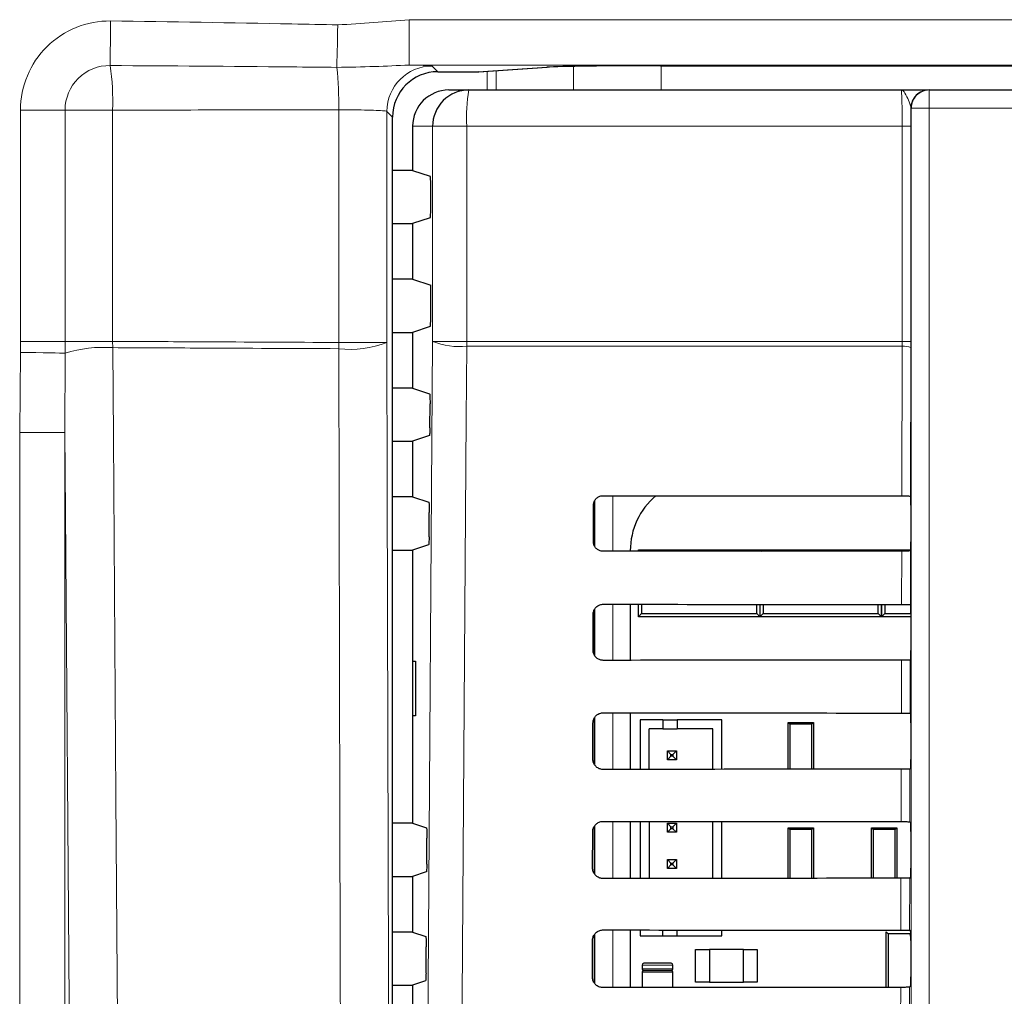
# Paper-space layout 'Blatt3' of a CAD drawing. Header units: millimetres. Extents: x 5 to 418, y 2 to 292.
# Tile 28 of 50: x 97 to 110, y 182 to 195. Entities that reach past the tile are written whole.
import ezdxf

# ---------------------------------------------------------------- set-up
doc = ezdxf.new("R2010")
doc.units = ezdxf.units.MM

psp = doc.layouts.new('Blatt3')

# ---------------------------------------------------------------- linework, layer by layer
at = {"color": 7, "linetype": 'Continuous', "lineweight": 18}
for p, q in [((101.9328, 195.484), (117.2997, 195.484)), ((101.9328, 194.8591), (101.9328, 195.484)), ((117.2997, 194.8591), (101.9328, 194.8591)), ((102.2493, 194.8449), (102.327, 194.7673)), ((102.8834, 194.7673), (103.8267, 194.8287)), ((102.8915, 194.7675), (102.8834, 194.7673)), ((103.0084, 194.5151), (103.0084, 194.7751)), ((103.1291, 194.783), (103.1291, 194.5151)), ((104.1958, 194.5151), (104.1958, 194.8405)), ((105.4032, 194.8498), (105.4032, 194.5151)), ((109.1, 194.5151), (109.1, 194.2651)), ((96.5733, 191.0494), (96.5733, 194.2378)), ((97.1878, 194.2378), (96.5733, 194.2378)), ((97.1878, 194.2378), (97.1878, 191.0494)), ((97.8438, 194.2378), (97.1878, 194.2378)), ((97.8438, 194.2378), (97.8438, 191.0494)), ((100.9604, 191.0348), (100.9604, 194.2414)), ((101.6244, 194.22), (101.6244, 191.0348)), ((101.7021, 194.1424), (101.6244, 194.22)), ((108.85, 194.2651), (108.8475, 194.2651)), ((108.85, 173.348), (108.85, 194.2651)), ((108.85, 194.2651), (109.1, 194.2651)), ((109.1, 194.2651), (109.1, 173.348)), ((124.8586, 194.2651), (109.1, 194.2651)), ((102.2542, 194.0151), (101.9793, 194.0151)), ((102.2542, 191.0484), (102.2542, 194.0151)), ((102.725, 194.0151), (102.2542, 194.0151)), ((108.7275, 194.0151), (102.725, 194.0151)), ((102.725, 194.0151), (102.725, 191.0484)), ((108.8484, 194.0151), (108.7275, 194.0151)), ((108.7275, 191.0484), (108.7275, 194.0151)), ((108.8484, 194.0151), (108.8484, 191.0484)), ((96.572, 190.8982), (96.5733, 191.0494)), ((97.1878, 191.0494), (96.5733, 191.0494)), ((97.1878, 191.0494), (97.1875, 190.8876)), ((97.8438, 191.0494), (97.1878, 191.0494)), ((97.8444, 190.9632), (97.8438, 191.0494)), ((101.6244, 191.0348), (100.9604, 191.0348)), ((102.725, 191.0484), (102.2542, 191.0484)), ((102.725, 191.0484), (108.7275, 191.0484)), ((108.7274, 190.9821), (102.7252, 190.9821)), ((108.7226, 188.9193), (108.7274, 190.9821)), ((108.7274, 190.9821), (108.7275, 191.0484)), ((108.8484, 191.0484), (108.7275, 191.0484)), ((108.8483, 190.9655), (108.8435, 188.917)), ((96.5626, 189.7928), (96.572, 190.8982)), ((97.1875, 190.8876), (97.1867, 189.7928)), ((96.5626, 137.5943), (96.5626, 189.7928)), ((97.1867, 189.7928), (96.5626, 189.7928)), ((97.1867, 189.7928), (97.1867, 137.5943)), ((104.4903, 188.2227), (104.4903, 188.8556)), ((104.7402, 188.9221), (104.7402, 188.1562)), ((108.7191, 187.4228), (108.7208, 188.1591)), ((108.8417, 188.1612), (108.84, 187.4206)), ((104.4903, 186.7166), (104.4903, 187.3614)), ((104.7402, 187.4256), (104.7402, 186.6527)), ((108.7156, 185.9263), (108.7173, 186.6555)), ((108.8382, 186.6577), (108.8365, 185.9241)), ((104.4903, 185.2105), (104.4903, 185.8672)), ((104.7402, 185.9291), (104.7402, 185.1492)), ((108.7121, 184.4298), (108.7138, 185.152)), ((108.8347, 185.1542), (108.833, 184.4276)), ((104.4903, 183.7043), (104.4903, 184.3729)), ((104.7402, 184.4326), (104.7402, 183.6456)), ((108.7086, 182.9333), (108.7103, 183.6485)), ((108.8312, 183.6507), (108.8295, 182.9311)), ((104.4903, 182.198), (104.4903, 182.8785)), ((104.7402, 182.9361), (104.7402, 182.1421)), ((105.1418, 182.4526), (105.5668, 182.4526)), ((105.5668, 182.4026), (105.1418, 182.4026)), ((105.1418, 182.3526), (105.5668, 182.3526)), ((108.7051, 181.4368), (108.7068, 182.145)), ((108.8277, 182.1472), (108.826, 181.4346))]:
    psp.add_line(p, q, dxfattribs=at)
at = {"color": 7, "linetype": 'Continuous', "lineweight": 25}
for p, q in [((102.327, 194.7673), (102.8834, 194.7673)), ((102.8915, 194.7675), (103.8348, 194.829)), ((103.8348, 194.829), (103.8267, 194.8287)), ((105.3963, 194.8498), (127.0575, 194.8498)), ((102.48, 194.5151), (102.7535, 194.5151)), ((102.7535, 194.5151), (108.7125, 194.5151)), ((109.0974, 194.5151), (109.1, 194.5151)), ((109.1, 194.5151), (124.8586, 194.5151)), ((101.7021, 142.0627), (101.7021, 194.1424)), ((101.9793, 194.0151), (101.9793, 193.4063)), ((101.9793, 193.4063), (101.7021, 193.4063)), ((101.9793, 193.4063), (102.2218, 193.3256)), ((102.2282, 192.8795), (102.2282, 193.2006)), ((102.2218, 192.7546), (101.9793, 192.6738)), ((101.7021, 192.6738), (101.9793, 192.6738)), ((101.9793, 192.6738), (101.9793, 191.9063)), ((101.9793, 191.9063), (101.7021, 191.9063)), ((101.9793, 191.9063), (102.2282, 191.8234)), ((102.2282, 191.3795), (102.2282, 191.8234)), ((102.2218, 191.2546), (101.9793, 191.1738)), ((101.7021, 191.1738), (101.9793, 191.1738)), ((101.9793, 191.1738), (101.9793, 190.4063)), ((108.8484, 191.0484), (108.8483, 190.9655)), ((101.9793, 190.4063), (101.7021, 190.4063)), ((101.9793, 190.4063), (102.2122, 190.3287)), ((102.2163, 189.859), (102.2186, 190.1872)), ((102.2099, 189.7506), (101.9793, 189.6738)), ((101.7021, 189.6738), (101.9793, 189.6738)), ((101.9793, 189.6738), (101.9793, 188.9063)), ((101.9793, 188.9063), (101.7021, 188.9063)), ((101.9793, 188.9063), (102.2017, 188.8323)), ((104.4705, 188.2901), (104.4717, 188.7901)), ((104.4793, 188.8279), (104.4793, 188.2469)), ((108.8433, 188.9172), (108.8435, 188.917)), ((108.8456, 188.7922), (108.8456, 188.2879)), ((102.2057, 188.3555), (102.2081, 188.6907)), ((102.1993, 188.2471), (101.9793, 188.1738)), ((101.7021, 188.1738), (101.9793, 188.1738)), ((101.9793, 188.1738), (101.9793, 184.4063)), ((104.9798, 188.1651), (104.9798, 188.1564)), ((105.0918, 188.1776), (105.1128, 188.1565)), ((105.0918, 188.1776), (105.5418, 188.1776)), ((105.0918, 188.1565), (105.0918, 188.1776)), ((105.5418, 188.1776), (106.3168, 188.1776)), ((106.3168, 188.1776), (106.7668, 188.1776)), ((106.747, 188.1578), (106.7668, 188.1776)), ((106.7668, 188.1776), (106.7668, 188.1578)), ((106.7668, 188.1776), (106.7865, 188.1578)), ((106.7668, 188.1776), (107.2168, 188.1776)), ((107.2168, 188.1776), (107.9918, 188.1776)), ((107.9918, 188.1776), (108.4418, 188.1776)), ((108.4231, 188.1589), (108.4418, 188.1776)), ((108.4418, 188.1776), (108.4604, 188.1589)), ((108.4418, 188.1776), (108.8444, 188.1776)), ((108.4418, 188.1589), (108.4418, 188.1776)), ((108.4418, 188.1776), (108.4418, 188.1589)), ((108.8434, 188.1629), (108.8417, 188.1612)), ((104.4793, 187.3393), (104.4793, 186.7337)), ((104.9798, 187.4254), (104.9798, 186.6529)), ((105.0918, 187.2526), (105.0918, 187.4253)), ((105.1359, 187.2966), (105.0918, 187.2526)), ((105.1359, 187.4253), (105.1359, 187.2966)), ((105.1359, 187.2966), (106.7227, 187.2966)), ((106.7227, 187.2966), (106.7227, 187.4241)), ((106.7668, 187.2526), (106.7227, 187.2966)), ((106.7668, 187.424), (106.7668, 187.2526)), ((106.8109, 187.2966), (106.7668, 187.2526)), ((106.8109, 187.424), (106.8109, 187.2966)), ((106.8109, 187.2966), (108.3977, 187.2966)), ((108.3977, 187.2966), (108.3977, 187.423)), ((108.4418, 187.2526), (108.3977, 187.2966)), ((108.4418, 187.2526), (108.4418, 187.4229)), ((108.4418, 187.4229), (108.4418, 187.2526)), ((108.4859, 187.2966), (108.4418, 187.2526)), ((108.4859, 187.4229), (108.4859, 187.2966)), ((108.4859, 187.2966), (108.8456, 187.2966)), ((108.84, 187.4206), (108.8434, 187.4172)), ((104.467, 186.7901), (104.4682, 187.2901)), ((105.8168, 187.2526), (105.0918, 187.2526)), ((106.0418, 187.2526), (105.8168, 187.2526)), ((106.7668, 187.2526), (106.0418, 187.2526)), ((107.4918, 187.2526), (106.7668, 187.2526)), ((107.7168, 187.2526), (107.4918, 187.2526)), ((108.4418, 187.2526), (107.7168, 187.2526)), ((108.8456, 187.2526), (108.4418, 187.2526)), ((108.8456, 187.2922), (108.8456, 186.7879)), ((101.9806, 186.6401), (102.0186, 186.6407)), ((101.9806, 185.89), (101.9806, 186.6401)), ((102.0186, 186.6407), (102.0186, 185.8894)), ((108.8434, 186.6629), (108.8382, 186.6577)), ((102.0186, 185.8894), (101.9806, 185.89)), ((104.4793, 185.8503), (104.4793, 185.2267)), ((104.9798, 185.9289), (104.9798, 185.1494)), ((105.1151, 185.832), (105.1151, 185.1495)), ((105.4276, 185.832), (105.1151, 185.832)), ((105.4276, 185.832), (105.4276, 185.707)), ((105.4276, 185.832), (105.6276, 185.832)), ((105.6276, 185.832), (105.6276, 185.707)), ((106.2401, 185.832), (105.6276, 185.832)), ((106.2401, 185.1504), (106.2401, 185.832)), ((108.8365, 185.9241), (108.8434, 185.9172)), ((104.4635, 185.2901), (104.4647, 185.7901)), ((105.4276, 185.707), (105.2401, 185.707)), ((105.2401, 185.1496), (105.2401, 185.707)), ((105.4276, 185.707), (105.6276, 185.707)), ((106.1151, 185.707), (105.6276, 185.707)), ((106.1151, 185.1503), (106.1151, 185.707)), ((107.1785, 185.7708), (107.1543, 185.7951)), ((107.1543, 185.7951), (107.5043, 185.7951)), ((107.1543, 185.151), (107.1543, 185.7951)), ((107.48, 185.7708), (107.1785, 185.7708)), ((107.1785, 185.7708), (107.1785, 185.1511)), ((107.5043, 185.7951), (107.48, 185.7708)), ((107.48, 185.1513), (107.48, 185.7708)), ((107.5043, 185.7951), (107.5043, 185.1513)), ((108.8456, 185.7922), (108.8456, 185.2879)), ((105.4901, 185.282), (105.4901, 185.407)), ((105.4901, 185.407), (105.5401, 185.357)), ((105.4901, 185.407), (105.6151, 185.407)), ((105.6151, 185.407), (105.5651, 185.357)), ((105.6151, 185.407), (105.6151, 185.282)), ((105.4901, 185.282), (105.5401, 185.332)), ((105.6151, 185.282), (105.4901, 185.282)), ((105.5401, 185.332), (105.5401, 185.357)), ((105.5401, 185.357), (105.5651, 185.357)), ((105.5651, 185.332), (105.5401, 185.332)), ((105.5651, 185.357), (105.5651, 185.332)), ((105.6151, 185.282), (105.5651, 185.332)), ((108.8434, 185.1629), (108.8347, 185.1542)), ((101.9793, 184.4063), (101.7021, 184.4063)), ((101.9793, 184.4063), (102.1701, 184.3428)), ((104.4793, 184.3587), (104.4793, 183.7206)), ((104.9798, 184.4324), (104.9798, 183.6459)), ((105.1151, 184.4323), (105.1151, 183.646)), ((105.2401, 184.4322), (105.2401, 183.6461)), ((105.4901, 184.407), (105.5401, 184.357)), ((105.4901, 184.282), (105.4901, 184.407)), ((105.4901, 184.407), (105.6151, 184.407)), ((105.4901, 184.282), (105.5401, 184.332)), ((105.5401, 184.357), (105.5651, 184.357)), ((105.5401, 184.332), (105.5401, 184.357)), ((105.5651, 184.332), (105.5401, 184.332)), ((105.6151, 184.407), (105.5651, 184.357)), ((105.5651, 184.357), (105.5651, 184.332)), ((105.6151, 184.282), (105.5651, 184.332)), ((105.6151, 184.407), (105.6151, 184.282)), ((106.1151, 183.6468), (106.1151, 184.4315)), ((106.2401, 183.6469), (106.2401, 184.4314)), ((107.1543, 183.6475), (107.1543, 184.3451)), ((107.1785, 184.3208), (107.1543, 184.3451)), ((107.1543, 184.3451), (107.5043, 184.3451)), ((107.1785, 184.3208), (107.1785, 183.6475)), ((107.48, 184.3208), (107.1785, 184.3208)), ((107.5043, 184.3451), (107.48, 184.3208)), ((107.48, 183.6477), (107.48, 184.3208)), ((107.5043, 184.3451), (107.5043, 183.6478)), ((108.3043, 183.6483), (108.3043, 184.3451)), ((108.3285, 184.3208), (108.3043, 184.3451)), ((108.3043, 184.3451), (108.6543, 184.3451)), ((108.3285, 184.3208), (108.3285, 183.6483)), ((108.63, 184.3208), (108.3285, 184.3208)), ((108.6543, 184.3451), (108.63, 184.3208)), ((108.63, 183.6485), (108.63, 184.3208)), ((108.6543, 184.3451), (108.6543, 183.6485)), ((108.833, 184.4276), (108.8434, 184.4172)), ((102.174, 183.8449), (102.1765, 184.2012)), ((104.46, 183.7901), (104.4611, 184.2901)), ((105.6151, 184.282), (105.4901, 184.282)), ((108.8456, 184.2922), (108.8456, 183.7879)), ((105.4901, 183.907), (105.5401, 183.857)), ((105.4901, 183.782), (105.4901, 183.907)), ((105.4901, 183.907), (105.6151, 183.907)), ((105.6151, 183.907), (105.5651, 183.857)), ((105.6151, 183.907), (105.6151, 183.782)), ((105.4901, 183.782), (105.5401, 183.832)), ((105.6151, 183.782), (105.4901, 183.782)), ((105.5401, 183.832), (105.5401, 183.857)), ((105.5401, 183.857), (105.5651, 183.857)), ((105.5651, 183.832), (105.5401, 183.832)), ((105.5651, 183.857), (105.5651, 183.832)), ((105.6151, 183.782), (105.5651, 183.832)), ((101.7021, 183.6738), (101.9793, 183.6738)), ((102.1675, 183.7365), (101.9793, 183.6738)), ((101.9793, 183.6738), (101.9793, 182.9063)), ((108.8434, 183.6629), (108.8312, 183.6507)), ((101.9793, 182.9063), (101.7021, 182.9063)), ((101.9793, 182.9063), (102.1595, 182.8463)), ((104.4793, 182.8645), (104.4793, 182.2145)), ((104.9798, 182.9359), (104.9798, 182.1423)), ((105.1151, 182.9358), (105.1151, 182.857)), ((105.1151, 182.857), (105.4276, 182.857)), ((105.4276, 182.857), (105.4276, 182.9356)), ((105.4276, 182.857), (105.6276, 182.857)), ((105.6276, 182.857), (105.6276, 182.9354)), ((105.6276, 182.857), (106.2401, 182.857)), ((106.2401, 182.857), (106.2401, 182.9349)), ((108.5043, 182.9088), (108.5318, 182.8813)), ((108.5043, 182.1449), (108.5043, 182.9088)), ((108.8393, 182.8813), (108.5318, 182.8813)), ((108.5318, 182.8813), (108.5318, 182.1449)), ((108.8295, 182.9311), (108.8434, 182.9172)), ((108.8454, 182.8367), (108.8393, 182.8813)), ((108.8399, 182.8958), (108.8446, 182.8958)), ((102.1634, 182.3414), (102.1659, 182.7047)), ((104.4565, 182.2901), (104.4576, 182.7901)), ((108.8456, 182.7922), (108.8456, 182.2879)), ((105.8793, 182.6651), (106.0693, 182.6651)), ((105.8793, 182.2151), (105.8793, 182.6651)), ((106.0693, 182.6651), (106.0693, 182.2151)), ((106.5393, 182.6651), (106.0693, 182.6651)), ((106.5393, 182.6651), (106.7293, 182.6651)), ((106.5393, 182.2151), (106.5393, 182.6651)), ((106.7293, 182.6651), (106.7293, 182.2151)), ((105.1418, 182.4526), (105.1418, 182.4026)), ((105.5418, 182.4776), (105.1668, 182.4776)), ((105.5668, 182.4026), (105.5668, 182.4526)), ((105.1418, 182.3526), (105.1418, 182.1425)), ((105.1668, 182.3776), (105.5418, 182.3776)), ((105.5418, 182.3776), (105.1668, 182.3776)), ((105.5668, 182.1428), (105.5668, 182.3526)), ((101.7021, 182.1738), (101.9793, 182.1738)), ((102.1569, 182.233), (101.9793, 182.1738)), ((101.9793, 182.1738), (101.9793, 181.4063)), ((106.0693, 182.2151), (105.8793, 182.2151)), ((106.0693, 182.2151), (106.5393, 182.2151)), ((106.7293, 182.2151), (106.5393, 182.2151)), ((108.8434, 182.1629), (108.8277, 182.1472))]:
    psp.add_line(p, q, dxfattribs=at)
at = {"color": 7, "linetype": 'Continuous', "lineweight": 18, "flags": 128}
for points in [[(97.8092, 194.8522), (97.8095, 194.8811), (97.81, 194.9276), (97.8107, 194.9902), (97.8116, 195.0671), (97.8126, 195.156), (97.8137, 195.2543), (97.8148, 195.3589), (97.8161, 195.4667)], [(100.9344, 194.8267), (100.9352, 194.8665), (100.9364, 194.9187), (100.9378, 194.9823), (100.9395, 195.0558), (100.9413, 195.1374), (100.9433, 195.2254), (100.9453, 195.3176), (100.9474, 195.4119)], [(97.8444, 190.9632), (97.8534, 189.7252), (97.8896, 184.7729), (97.9257, 179.8206), (97.9734, 173.2868)], [(101.6244, 191.0348), (101.6293, 189.0414), (101.6457, 182.2952), (101.6566, 177.7977), (101.6674, 173.3557)], [(102.1295, 173.3576), (102.1918, 182.1998), (102.2542, 191.0484)], [(102.7252, 190.9821), (102.7182, 189.991), (102.6902, 186.0267), (102.6001, 173.2913)], [(97.1875, 190.8876), (97.1593, 190.8881), (97.1133, 190.8889), (97.0509, 190.89), (96.9738, 190.8913), (96.8846, 190.8928), (96.7858, 190.8945), (96.6805, 190.8963), (96.572, 190.8982)], [(101.0035, 173.2695), (101.0005, 174.5076), (100.9884, 179.4597), (100.9763, 184.4119), (100.9604, 190.9487)], [(97.3075, 173.2006), (97.2766, 177.4516), (97.2438, 181.9491), (97.1947, 188.6955), (97.1867, 189.7928)]]:
    psp.add_lwpolyline(points, dxfattribs=at)
at = {"color": 7, "linetype": 'Continuous', "lineweight": 18}
for centre, radius, start, end in [((97.8023, 194.2378), 1.229, 89.36035, 180), ((97.8023, 194.2378), 0.6145, 89.36035, 180), ((94.3922, 194.3518), 3.4534, 358.10747, 8.33192), ((96.1702, 194.3216), 4.7908, 359.04107, 6.05178), ((102.2495, 194.2198), 0.6251, 90.02039, 179.97961), ((104.9387, 194.1397), 2.2173, 170.25213, 183.22121), ((97.7182, 189.1676), 1.8001, 85.98018, 107.14795), ((110.8571, 190.9917), 9.8968, 179.75064, 180.24936), ((101.1242, 192.288), 1.3493, 263.02569, 291.75775), ((102.6304, 192.0147), 1.037, 248.72704, 275.24736), ((111.4526, 191.0484), 8.7276, 180.00001, 180.43534), ((108.7551, 190.7348), 0.2488, 67.99705, 96.38667)]:
    psp.add_arc(centre, radius, start, end, dxfattribs=at)
at = {"color": 7, "linetype": 'Continuous', "lineweight": 25}
for centre, radius, start, end in [((102.8834, 194.8923), 0.125, 270, 273.72716), ((102.7538, 194.0154), 0.4997, 90.03921, 180.03929), ((109.0974, 194.2651), 0.25, 90.00443, 180.00454), ((109.1, 194.2651), 0.25, 90.00431, 180.00466), ((105.971, 188.1651), 0.9913, 130.24926, 180), ((109.0043, 182.8813), 0.165, 174.94204, 180), ((105.1668, 182.4526), 0.025, 90, 180), ((105.5418, 182.4526), 0.025, 0, 90), ((105.1668, 182.4026), 0.025, 180, 270), ((105.1668, 182.3526), 0.025, 90, 180), ((105.5418, 182.4026), 0.025, 270, 0), ((105.5418, 182.3526), 0.025, 0, 90)]:
    psp.add_arc(centre, radius, start, end, dxfattribs=at)
for centre, major_axis, ratio, start_param, end_param in [((102.3272, 194.1421), (0.4421, -0.4421), 0.9995737, 2.3563468, 3.9268385), ((105.3963, 194.8214), (1.625, 0), 0.0174551, 1.5707963, 2.8797933), ((102.48, 194.0151), (-0.5007, 0), 0.9986295, 4.712389, 6.2831853), ((102.2217, 193.2006), (0, 0.125), 0.0524078, 4.712389, 6.265732), ((102.2217, 192.8795), (0, 0.125), 0.0524078, 3.1590459, 4.712389), ((102.2217, 191.3795), (0, 0.125), 0.0524078, 3.1590459, 4.712389), ((116.9793, 193.286), (250.3032, 0), 0.0174551, 4.6629288, 4.6793961), ((108.8434, 188.7922), (0, 0.125), 0.0174551, 4.712389, 6.2302814), ((108.8434, 188.2879), (0, 0.125), 0.0174551, 3.1590459, 4.712389), ((116.9793, 183.8145), (249.0359, 0), 0.0174551, 1.6039642, 1.6205084), ((116.9793, 191.786), (250.1025, 0), 0.0174551, 4.662889, 4.6793557), ((108.8434, 187.2922), (0, 0.125), 0.0174551, 4.712389, 6.265732), ((108.8434, 186.7879), (0, 0.125), 0.0174551, 3.1590459, 4.712389), ((116.9793, 182.3145), (248.8352, 0), 0.0174551, 1.6040051, 1.6205486), ((116.9793, 190.286), (249.9018, 0), 0.0174551, 4.6628493, 4.6793152), ((108.8434, 185.7922), (0, 0.125), 0.0174551, 4.712389, 6.265732), ((108.8434, 185.2879), (0, 0.125), 0.0174551, 3.1590459, 4.712389), ((116.9793, 180.8145), (248.6345, 0), 0.0174551, 1.6040461, 1.6205888), ((116.9793, 188.786), (249.7011, 0), 0.0174551, 4.6628094, 4.6792746), ((108.8434, 184.2922), (0, 0.125), 0.0174551, 4.712389, 6.265732), ((108.8434, 183.7879), (0, 0.125), 0.0174551, 3.1590459, 4.712389), ((116.9793, 179.3145), (248.4338, 0), 0.0174551, 1.6040871, 1.620629), ((116.9793, 187.2859), (249.5004, 0), 0.0174551, 4.6627695, 4.6792339), ((108.8434, 182.7922), (0, 0.125), 0.0174551, 4.712389, 6.265732), ((108.8434, 182.2879), (0, 0.125), 0.0174551, 3.1590459, 4.712389), ((116.9793, 177.8145), (248.233, 0), 0.0174551, 1.6041282, 1.6206693)]:
    psp.add_ellipse(centre, major_axis=major_axis, ratio=ratio, start_param=start_param, end_param=end_param, dxfattribs=at)
at = {"color": 7, "linetype": 'Continuous', "lineweight": 18}
for points, knots in [([(97.8161, 195.4667), (98.6493, 195.4547), (99.6932, 195.4397), (100.7369, 195.4166), (100.9474, 195.4119)], [0, 0, 0, 0, 0.798254, 1, 1, 1, 1]), ([(100.9474, 195.4119), (101.1117, 195.4225), (101.4404, 195.4436), (101.7686, 195.4705), (101.9328, 195.484)], [0, 0, 0, 0, 0.4997167, 1, 1, 1, 1]), ([(100.9344, 194.8267), (100.7241, 194.8289), (99.6823, 194.8398), (98.6406, 194.8467), (97.8092, 194.8522)], [0, 0, 0, 0, 0.201872, 1, 1, 1, 1]), ([(101.9328, 194.8591), (101.7737, 194.8516), (101.4514, 194.8364), (101.1081, 194.8299), (100.9344, 194.8267)], [0, 0, 0, 0, 0.4939051, 1, 1, 1, 1]), ([(102.2493, 194.8449), (102.2386, 194.8469), (102.2143, 194.8512), (102.0788, 194.856), (101.9611, 194.8585), (101.9328, 194.8591)], [0, 0, 0, 0, 0.3755754, 0.8498644, 1, 1, 1, 1]), ([(108.7275, 194.0151), (108.7274, 194.0712), (108.727, 194.1835), (108.7244, 194.3333), (108.7206, 194.4463), (108.7164, 194.5065), (108.7136, 194.5126), (108.7125, 194.5151)], [0, 0, 0, 0, 0.2142776, 0.428586, 0.6430683, 0.8578513, 1, 1, 1, 1]), ([(108.8475, 194.2651), (108.8434, 194.2849), (108.8328, 194.3363), (108.7869, 194.4354), (108.748, 194.5023), (108.7221, 194.515), (108.7126, 194.5151), (108.7125, 194.5151)], [0, 0, 0, 0, 0.1745003, 0.4524066, 0.7988414, 0.9964259, 1, 1, 1, 1]), ([(100.9604, 194.2414), (100.4445, 194.2408), (99.4054, 194.2397), (98.3667, 194.2384), (97.8438, 194.2378)], [0, 0, 0, 0, 0.4965475, 1, 1, 1, 1]), ([(101.6244, 194.22), (101.6191, 194.222), (101.607, 194.2263), (101.5166, 194.2326), (101.3657, 194.2378), (101.172, 194.2412), (101.0309, 194.2413), (100.9604, 194.2414)], [0, 0, 0, 0, 0.16530944, 0.37405172, 0.58273356, 0.79137513, 1, 1, 1, 1]), ([(97.8438, 191.0494), (98.2515, 191.0474), (99.2903, 191.0424), (100.3292, 191.0377), (100.9604, 191.0348)], [0, 0, 0, 0, 0.392517, 1, 1, 1, 1]), ([(100.9604, 190.9487), (100.3292, 190.9516), (99.2905, 190.9563), (98.2519, 190.9613), (97.8444, 190.9632)], [0, 0, 0, 0, 0.6076049, 1, 1, 1, 1])]:
    psp.add_open_spline(points, degree=3, knots=knots, dxfattribs=at)
at = {"color": 7, "linetype": 'Continuous', "lineweight": 25}
for points, knots in [([(108.7125, 194.5151), (108.713, 194.5151), (108.7918, 194.5151), (108.9196, 194.5151), (109.0419, 194.5151), (109.0578, 194.5151), (109.0589, 194.5151)], [0, 0, 0, 0, 0.003644, 0.5669853, 0.9718869, 1, 1, 1, 1]), ([(108.8475, 194.2651), (108.8476, 194.2507), (108.8481, 194.1717), (108.8483, 194.0855), (108.8484, 194.0151)], [0, 0, 0, 0, 0.1816823, 1, 1, 1, 1]), ([(102.2122, 190.3287), (102.213, 190.3271), (102.2145, 190.3238), (102.2164, 190.3014), (102.2179, 190.2689), (102.2187, 190.229), (102.2187, 190.201), (102.2186, 190.1872)], [0, 0, 0, 0, 0.2016543, 0.4033241, 0.6044121, 0.8042932, 1, 1, 1, 1]), ([(102.2163, 189.859), (102.2162, 189.8453), (102.2158, 189.8179), (102.2144, 189.7838), (102.2126, 189.7598), (102.211, 189.7514), (102.2101, 189.7507), (102.2099, 189.7506)], [0, 0, 0, 0, 0.2359132, 0.4717958, 0.7085478, 0.9467493, 1, 1, 1, 1]), ([(102.2017, 188.8323), (102.2024, 188.8306), (102.2039, 188.8273), (102.2059, 188.8049), (102.2073, 188.7725), (102.2082, 188.7325), (102.2081, 188.7045), (102.2081, 188.6907)], [0, 0, 0, 0, 0.2016552, 0.4033251, 0.6044164, 0.8042976, 1, 1, 1, 1]), ([(104.4717, 188.7901), (104.4719, 188.7959), (104.4728, 188.8167), (104.4842, 188.8515), (104.5115, 188.8881), (104.5497, 188.9133), (104.5827, 188.9218), (104.601, 188.9222), (104.6043, 188.9222)], [0, 0, 0, 0, 0.0850554, 0.3019916, 0.5196136, 0.7367701, 0.9522337, 1, 1, 1, 1]), ([(108.7226, 188.9193), (108.7365, 188.9193), (108.7644, 188.9192), (108.801, 188.9188), (108.8283, 188.9182), (108.8409, 188.9177), (108.8428, 188.9173), (108.8433, 188.9172)], [0, 0, 0, 0, 0.2252503, 0.4504782, 0.6764555, 0.9039115, 1, 1, 1, 1]), ([(102.2057, 188.3555), (102.2056, 188.3418), (102.2052, 188.3144), (102.2038, 188.2802), (102.202, 188.2563), (102.2004, 188.2479), (102.1995, 188.2472), (102.1993, 188.2471)], [0, 0, 0, 0, 0.2359089, 0.4717832, 0.7085308, 0.9467293, 1, 1, 1, 1]), ([(104.6043, 188.1561), (104.5985, 188.1563), (104.578, 188.1571), (104.5433, 188.168), (104.5067, 188.1946), (104.481, 188.2318), (104.4713, 188.2657), (104.4706, 188.2853), (104.4705, 188.2901)], [0, 0, 0, 0, 0.0819825, 0.2941498, 0.5056506, 0.7175544, 0.931034, 1, 1, 1, 1]), ([(108.8417, 188.1612), (108.8401, 188.161), (108.8368, 188.1605), (108.8142, 188.1598), (108.7815, 188.1593), (108.7481, 188.1591), (108.7275, 188.1591), (108.7208, 188.1591)], [0, 0, 0, 0, 0.2249146, 0.4498619, 0.6736269, 0.8949413, 1, 1, 1, 1]), ([(104.4682, 187.2901), (104.4684, 187.2963), (104.4694, 187.3179), (104.4813, 187.3538), (104.5096, 187.3912), (104.5489, 187.4169), (104.5826, 187.4253), (104.6011, 187.4257), (104.6043, 187.4257)], [0, 0, 0, 0, 0.0885366, 0.3054911, 0.5231181, 0.740262, 0.9556951, 1, 1, 1, 1]), ([(108.7191, 187.4228), (108.733, 187.4228), (108.7609, 187.4227), (108.7975, 187.4223), (108.8247, 187.4217), (108.838, 187.4211), (108.8395, 187.4208), (108.84, 187.4206)], [0, 0, 0, 0, 0.2200116, 0.4399932, 0.6607229, 0.8828815, 1, 1, 1, 1]), ([(104.6043, 186.6526), (104.5982, 186.6528), (104.5768, 186.6537), (104.5411, 186.6651), (104.5036, 186.6926), (104.4774, 186.731), (104.4677, 186.7655), (104.4671, 186.7854), (104.467, 186.7901)], [0, 0, 0, 0, 0.08536103, 0.29750629, 0.50900603, 0.72092246, 0.93443227, 1, 1, 1, 1]), ([(108.8382, 186.6577), (108.8366, 186.6575), (108.8332, 186.657), (108.8107, 186.6563), (108.7779, 186.6558), (108.7446, 186.6556), (108.7239, 186.6556), (108.7173, 186.6555)], [0, 0, 0, 0, 0.2249193, 0.4498856, 0.6736423, 0.8949613, 1, 1, 1, 1]), ([(104.4647, 185.7901), (104.465, 185.7967), (104.466, 185.8191), (104.4785, 185.8561), (104.5077, 185.8943), (104.5482, 185.9204), (104.5825, 185.9288), (104.6013, 185.9292), (104.6043, 185.9292)], [0, 0, 0, 0, 0.09183847, 0.3088157, 0.52644737, 0.7435751, 0.95897906, 1, 1, 1, 1]), ([(108.7156, 185.9263), (108.7295, 185.9262), (108.7574, 185.9262), (108.794, 185.9258), (108.8212, 185.9252), (108.8345, 185.9246), (108.836, 185.9243), (108.8365, 185.9241)], [0, 0, 0, 0, 0.2200162, 0.4400082, 0.6607394, 0.8828992, 1, 1, 1, 1]), ([(104.6043, 185.149), (104.5978, 185.1493), (104.5756, 185.1502), (104.5388, 185.1623), (104.5006, 185.1906), (104.4739, 185.2301), (104.4642, 185.2653), (104.4636, 185.2855), (104.4635, 185.2901)], [0, 0, 0, 0, 0.088564, 0.3006929, 0.5121909, 0.724125, 0.9376634, 1, 1, 1, 1]), ([(108.8347, 185.1542), (108.833, 185.1539), (108.8297, 185.1534), (108.8071, 185.1528), (108.7744, 185.1523), (108.7411, 185.1521), (108.7204, 185.152), (108.7138, 185.152)], [0, 0, 0, 0, 0.2249274, 0.449885, 0.6736499, 0.894984, 1, 1, 1, 1]), ([(102.1701, 184.3428), (102.1708, 184.3412), (102.1723, 184.3379), (102.1742, 184.3155), (102.1757, 184.283), (102.1765, 184.243), (102.1765, 184.2151), (102.1765, 184.2012)], [0, 0, 0, 0, 0.2016535, 0.403339, 0.6044336, 0.804317, 1, 1, 1, 1]), ([(104.4611, 184.2901), (104.4615, 184.2971), (104.4626, 184.3203), (104.4757, 184.3584), (104.5058, 184.3974), (104.5474, 184.424), (104.5825, 184.4324), (104.6014, 184.4327), (104.6043, 184.4327)], [0, 0, 0, 0, 0.0949797, 0.3119751, 0.5296091, 0.7467196, 0.9620989, 1, 1, 1, 1]), ([(108.7121, 184.4298), (108.726, 184.4297), (108.7539, 184.4297), (108.7905, 184.4293), (108.8177, 184.4287), (108.831, 184.4281), (108.8325, 184.4278), (108.833, 184.4276)], [0, 0, 0, 0, 0.22001932, 0.44001107, 0.66075502, 0.88291708, 1, 1, 1, 1]), ([(102.174, 183.8449), (102.1738, 183.8312), (102.1734, 183.8038), (102.1721, 183.7697), (102.1702, 183.7457), (102.1686, 183.7373), (102.1677, 183.7366), (102.1675, 183.7365)], [0, 0, 0, 0, 0.2359052, 0.4717787, 0.7085276, 0.9467289, 1, 1, 1, 1]), ([(104.6043, 183.6455), (104.5974, 183.6458), (104.5744, 183.6468), (104.5366, 183.6594), (104.4975, 183.6887), (104.4704, 183.7293), (104.4606, 183.7652), (104.4601, 183.7856), (104.46, 183.7901)], [0, 0, 0, 0, 0.09160912, 0.30372585, 0.51521826, 0.72716649, 0.94073262, 1, 1, 1, 1]), ([(108.8312, 183.6507), (108.8295, 183.6504), (108.8262, 183.6499), (108.8036, 183.6493), (108.7709, 183.6488), (108.7376, 183.6486), (108.7169, 183.6485), (108.7103, 183.6485)], [0, 0, 0, 0, 0.2249312, 0.4499119, 0.6736806, 0.8950114, 1, 1, 1, 1]), ([(102.1595, 182.8463), (102.1602, 182.8447), (102.1617, 182.8414), (102.1637, 182.819), (102.1651, 182.7865), (102.166, 182.7465), (102.1659, 182.7186), (102.1659, 182.7047)], [0, 0, 0, 0, 0.2016676, 0.4033512, 0.6044442, 0.8043246, 1, 1, 1, 1]), ([(104.4576, 182.7901), (104.458, 182.7975), (104.4592, 182.8215), (104.4729, 182.8607), (104.5039, 182.9005), (104.5467, 182.9276), (104.5824, 182.9359), (104.6016, 182.9362), (104.6043, 182.9362)], [0, 0, 0, 0, 0.0979648, 0.314976, 0.5326174, 0.749715, 0.9650645, 1, 1, 1, 1]), ([(108.7086, 182.9333), (108.7225, 182.9332), (108.7504, 182.9332), (108.787, 182.9328), (108.8142, 182.9322), (108.8275, 182.9316), (108.829, 182.9313), (108.8295, 182.9311)], [0, 0, 0, 0, 0.2200292, 0.4400226, 0.6607694, 0.882934, 1, 1, 1, 1]), ([(102.1634, 182.3414), (102.1632, 182.3277), (102.1628, 182.3003), (102.1615, 182.2661), (102.1596, 182.2422), (102.158, 182.2338), (102.1571, 182.2331), (102.1569, 182.233)], [0, 0, 0, 0, 0.2359033, 0.4717773, 0.7085268, 0.9467286, 1, 1, 1, 1]), ([(104.6043, 182.142), (104.597, 182.1423), (104.5733, 182.1434), (104.5343, 182.1565), (104.4944, 182.1867), (104.4668, 182.2284), (104.4571, 182.265), (104.4566, 182.2857), (104.4565, 182.2901)], [0, 0, 0, 0, 0.09450669, 0.30660832, 0.5181002, 0.73006375, 0.94365684, 1, 1, 1, 1]), ([(108.8277, 182.1472), (108.826, 182.1469), (108.8227, 182.1464), (108.8001, 182.1458), (108.7674, 182.1453), (108.7341, 182.145), (108.7134, 182.145), (108.7068, 182.145)], [0, 0, 0, 0, 0.2249395, 0.4499091, 0.673686, 0.8950318, 1, 1, 1, 1])]:
    psp.add_open_spline(points, degree=3, knots=knots, dxfattribs=at)

doc.saveas('drawing.dxf')
